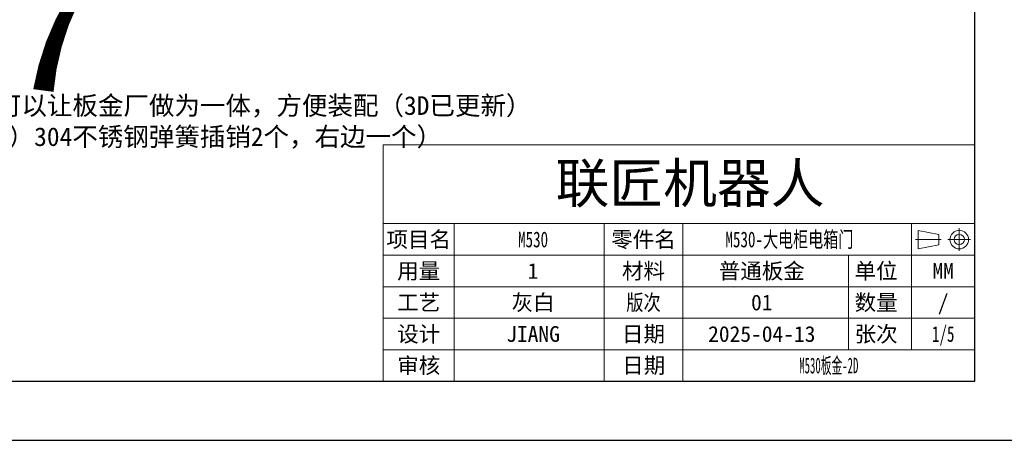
# Model space of a CAD drawing. Header units: millimetres. Extents: x 7284 to 21933, y -3393 to -31.
# Tile 42 of 57: x 13330 to 14910, y -3393 to -2718. Entities that reach past the tile are written whole.
import ezdxf
from ezdxf.enums import TextEntityAlignment as Align

# ---------------------------------------------------------------- set-up
doc = ezdxf.new("R2010")
doc.units = ezdxf.units.MM
doc.linetypes.add('CENTER', pattern=[10.16, 6.35, -1.27, 1.27, -1.27])
for name, color, linetype, lineweight in [('dim', 84, 'Continuous', 9), ('fromat', 7, 'Continuous', 13), ('粗实线层', 7, 'Continuous', 25)]:
    doc.layers.add(name, color=color, linetype=linetype, lineweight=lineweight)
doc.layers.add('细实线层', color=7, linetype='Continuous')
doc.styles.get("Standard").update_dxf_attribs({"font": 'SimSun.ttf'})
doc.styles.add('yx_tk_cn', font='SimSun.ttf')

# ---------------------------------------------------------------- blocks, each defined once
blk = doc.blocks.new('$CAXA_FRAME_13B17AC1$')
at = {"layer": '粗实线层'}
for p, q in [((138.5, -95), (138.5, 95)), ((-138.5, -95), (138.5, -95))]:
    blk.add_line(p, q, dxfattribs=at)
at = {"layer": '细实线层'}
blk.add_line((-148.5, -105), (148.5, -105), dxfattribs=at)
blk = doc.blocks.new('A')
at = {"layer": 'fromat'}
blk.add_line((75, 30), (0, 30), dxfattribs=at)
blk = doc.blocks.new('aa')
at = {"layer": 'fromat'}
for p, q in [((0, 0), (0, 30)), ((75, 0), (75, 30)), ((75, 20), (0, 20)), ((9, 0), (9, 20)), ((28, 0), (28, 20)), ((38, 0), (38, 20)), ((67, 4), (67, 20)), ((67.81, 19.15), (67.81, 16.8)), ((67.81, 19.15), (70.43, 18.63)), ((70.43, 18.63), (70.43, 17.33)), ((70.43, 17.33), (67.81, 16.8)), ((75, 16), (0, 16)), ((59, 4), (59, 16)), ((75, 12), (0, 12)), ((75, 8), (0, 8)), ((0, 0), (0, 4)), ((75, 4), (0, 4)), ((75, 0), (0, 0))]:
    blk.add_line(p, q, dxfattribs=at)
at = {"layer": 'fromat', "color": 1, "linetype": 'CENTER', "ltscale": 0.9}
for p, q in [((73.04, 16.54), (73.04, 19.42)), ((71.6, 17.98), (74.48, 17.98))]:
    blk.add_line(p, q, dxfattribs=at)
at = {"layer": 'fromat', "color": 1, "linetype": 'CENTER', "ltscale": 1.016}
blk.add_line((70.75, 17.98), (67.48, 17.98), dxfattribs=at)
at = {"layer": 'fromat'}
for radius in [1.18, 0.653]:
    blk.add_circle((73.04, 17.98), radius, dxfattribs=at)
at = {"layer": 'dim'}
blk.add_blockref('A', (0, 0), dxfattribs=at)
at = {"layer": 'fromat', "style": 'yx_tk_cn'}
for s, height, p in [('联匠机器人', 5, (38.91, 25.14)), ('项目名', 2, (4.5, 18)), ('零件名', 2, (33, 18)), ('用量', 2, (4.5, 14)), ('材料', 2, (33, 14)), ('单位', 2, (62.5, 14)), ('工艺', 2, (4.5, 10)), ('数量', 2, (62.5, 10)), ('设计', 2, (4.5, 6)), ('日期', 2, (33, 6)), ('张次', 2, (62.5, 6)), ('审核', 2, (4.5, 2)), ('日期', 2, (33.03, 2.01))]:
    blk.add_text(s, height=height, dxfattribs=at).set_placement(p, align=Align.MIDDLE_CENTER)
at = {"layer": 'fromat', "color": 30, "style": 'yx_tk_cn'}
blk.add_text('MM', height=2, dxfattribs=at).set_placement((71, 14), align=Align.MIDDLE_CENTER)
at = {"layer": 'fromat', "style": 'yx_tk_cn', "width": 0.8}
blk.add_text('版次', height=2, dxfattribs=at).set_placement((33, 10), align=Align.MIDDLE_CENTER)
at = {"layer": 'fromat', "color": 30, "style": 'yx_tk_cn'}
for tag, width, p in [('ASSEMBLAGE', 0.7, (19, 18)), ('1X2X3', 0.7, (51.5, 18)), ('1/5', 0.7, (71, 6)), ('D:\\AA.DWG', 0.5, (66.87, 2))]:
    blk.add_attdef(tag, text='', height=2, dxfattribs=dict(at, width=width)).set_placement(p, align=Align.MIDDLE_CENTER)
for tag, p in [('2008000', (19, 14)), ('718', (48, 14)), ('5/1000', (19, 10)), ('A0001', (48, 10)), ('3', (71, 10)), ('YANXIU', (19, 6)), ('2008-07-10', (48, 6))]:
    blk.add_attdef(tag, text='', height=2, dxfattribs=at).set_placement(p, align=Align.MIDDLE_CENTER)

msp = doc.modelspace()

# ---------------------------------------------------------------- linework, layer by layer
at = {"layer": 'dim', "color": 1}
msp.add_lwpolyline([(13500.088, -2577.742, 0, 45.477, 0), (13482.471, -2595.851, 10.106, 32.844, 0.16156895), (13368.218, -2831.604, 32.844, 32.844, 0.16156895)], format="xyseb", dxfattribs=at)

# ---------------------------------------------------------------- block references
at = {"layer": 'dim'}
ref = msp.add_blockref('aa', (13913.462, -3298.553), dxfattribs=dict(at, xscale=12.65472000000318, yscale=12.65472000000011, zscale=12.65472))
ref.add_attrib('3', '/', dxfattribs={"layer": 'fromat', "color": 30, "height": 25.309, "style": 'yx_tk_cn'}).set_placement((14811.947, -3172.006), align=Align.MIDDLE_CENTER)
ref.add_attrib('A0001', '01', dxfattribs={"layer": 'fromat', "color": 30, "height": 25.3094, "style": 'yx_tk_cn'}).set_placement((14520.888, -3172.006), align=Align.MIDDLE_CENTER)
ref.add_attrib('ASSEMBLAGE', 'M530', dxfattribs={"layer": 'fromat', "color": 30, "height": 25.3094, "style": 'yx_tk_cn', "width": 0.7}).set_placement((14153.902, -3070.768), align=Align.MIDDLE_CENTER)
ref.add_attrib('1X2X3', 'M530-大电柜电箱门', dxfattribs={"layer": 'fromat', "color": 30, "height": 25.30944, "style": 'yx_tk_cn', "width": 0.7}).set_placement((14565.18, -3070.768), align=Align.MIDDLE_CENTER)
ref.add_attrib('D:\\AA.DWG', 'M530板金-2D', dxfattribs={"layer": 'fromat', "color": 30, "height": 25.3094, "style": 'yx_tk_cn', "width": 0.5}).set_placement((14628.454, -3273.244), align=Align.MIDDLE_CENTER)
ref.add_attrib('718', '普通板金', dxfattribs={"layer": 'fromat', "color": 30, "height": 25.3094, "style": 'yx_tk_cn'}).set_placement((14520.888, -3121.387), align=Align.MIDDLE_CENTER)
ref.add_attrib('1/5', '1/5', dxfattribs={"layer": 'fromat', "color": 30, "height": 25.3094, "style": 'yx_tk_cn', "width": 0.7}).set_placement((14811.947, -3222.625), align=Align.MIDDLE_CENTER)
ref.add_attrib('2008-07-10', '2025-04-13', dxfattribs={"layer": 'fromat', "color": 30, "height": 25.3094, "style": 'yx_tk_cn'}).set_placement((14520.888, -3222.625), align=Align.MIDDLE_CENTER)
ref.add_attrib('5/1000', '灰白', dxfattribs={"layer": 'fromat', "color": 30, "height": 25.3094, "style": 'yx_tk_cn'}).set_placement((14153.902, -3172.006), align=Align.MIDDLE_CENTER)
ref.add_attrib('YANXIU', 'JIANG', dxfattribs={"layer": 'fromat', "color": 30, "height": 25.3094, "style": 'yx_tk_cn'}).set_placement((14153.902, -3222.625), align=Align.MIDDLE_CENTER)
ref.add_attrib('2008000', '1', dxfattribs={"layer": 'fromat', "color": 30, "height": 25.309, "style": 'yx_tk_cn'}).set_placement((14153.902, -3121.387), align=Align.MIDDLE_CENTER)
at = {"layer": '粗实线层', "xscale": 9.488793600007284, "yscale": 9.488793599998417, "zscale": 9.488793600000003}
msp.add_blockref('$CAXA_FRAME_13B17AC1$', (13548.368, -2397.118), dxfattribs=at)

# ---------------------------------------------------------------- texts
at = {"layer": 'dim', "color": 6, "insert": (12964.713, -2840.742), "char_height": 30, "width": 1288.59957, "attachment_point": 1}
msp.add_mtext('后期做货合页部分可以让板金厂做为一体，方便装配（3D已更新）   （用1号有孔（左边）304不锈钢弹簧插销2个，右边一个）', dxfattribs=at)

doc.saveas('drawing.dxf')
